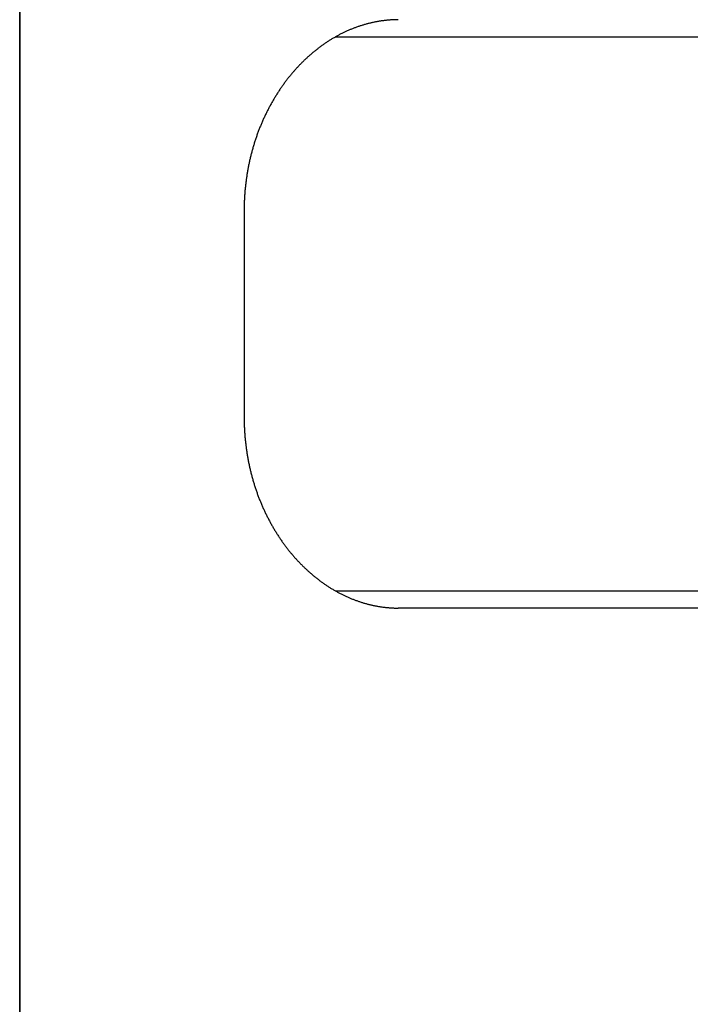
# Model space of a CAD drawing. Extents: x 637 to 3230, y 885 to 2745.
# Tile 22 of 151: x 888 to 907, y 2148 to 2177. Entities that reach past the tile are written whole.
import ezdxf

# ---------------------------------------------------------------- set-up
doc = ezdxf.new("R2010")
doc.units = 0
doc.layers.add('KF_GRAVIS_15_RIGHT', color=7, linetype='CONTINUOUS')

# ---------------------------------------------------------------- blocks, each defined once
blk = doc.blocks.new('KF_GRAVIS_15_RIGHT')
at = {"layer": 'KF_GRAVIS_15_RIGHT'}
for p, q in [((58.7454, -656), (58.7454, -9)), ((58.7454, -9), (58.7454, -656)), ((84.4545, -77), (67.8686, -77)), ((65.2336, -82), (65.2336, -88)), ((67.8686, -93), (84.4545, -93)), ((85.8573, -93.5), (69.6896, -93.5))]:
    blk.add_line(p, q, dxfattribs=at)
for points in [[(69.6896, -76.5, 0), (69.6695, -76.5001, 0), (69.6493, -76.5003, 0), (69.6291, -76.5006, 0), (69.6088, -76.501, 0), (69.5885, -76.5016, 0), (69.5682, -76.5023, 0), (69.5478, -76.5031, 0), (69.5275, -76.5041, 0), (69.507, -76.5051, 0), (69.4866, -76.5064, 0), (69.4661, -76.5077, 0), (69.4456, -76.5091, 0), (69.425, -76.5107, 0), (69.4045, -76.5125, 0), (69.3839, -76.5143, 0), (69.3632, -76.5163, 0), (69.3426, -76.5184, 0), (69.3219, -76.5206, 0), (69.3012, -76.523, 0), (69.2805, -76.5254, 0), (69.2598, -76.5281, 0), (69.239, -76.5308, 0), (69.2182, -76.5337, 0), (69.1975, -76.5367, 0), (69.1766, -76.5398, 0), (69.1558, -76.5431, 0), (69.135, -76.5464, 0), (69.1141, -76.5499, 0), (69.0932, -76.5536, 0), (69.0724, -76.5574, 0), (69.0515, -76.5613, 0), (69.0306, -76.5653, 0), (69.0096, -76.5694, 0), (68.9887, -76.5737, 0), (68.9678, -76.5781, 0), (68.9469, -76.5827, 0), (68.9259, -76.5873, 0), (68.905, -76.5921, 0), (68.884, -76.5971, 0), (68.8631, -76.6021, 0), (68.8421, -76.6073, 0), (68.8211, -76.6126, 0), (68.8002, -76.6181, 0), (68.7792, -76.6237, 0), (68.7583, -76.6294, 0), (68.7373, -76.6352, 0), (68.7164, -76.6412, 0), (68.6954, -76.6473, 0), (68.6745, -76.6535, 0), (68.6535, -76.6599, 0), (68.6326, -76.6663, 0), (68.6117, -76.673, 0), (68.5908, -76.6797, 0), (68.5699, -76.6866, 0), (68.549, -76.6936, 0), (68.5281, -76.7007, 0), (68.5073, -76.708, 0), (68.4864, -76.7154, 0), (68.4656, -76.7229, 0), (68.4448, -76.7306, 0), (68.424, -76.7384, 0), (68.4032, -76.7463, 0), (68.3824, -76.7543, 0), (68.3617, -76.7625, 0), (68.3409, -76.7708, 0), (68.3202, -76.7793, 0), (68.2995, -76.7878, 0), (68.2789, -76.7965, 0), (68.2582, -76.8054, 0), (68.2376, -76.8144, 0), (68.217, -76.8235, 0), (68.1965, -76.8327, 0), (68.176, -76.842, 0), (68.1555, -76.8515, 0), (68.135, -76.8612, 0), (68.1145, -76.8709, 0), (68.0941, -76.8808, 0), (68.0738, -76.8908, 0), (68.0534, -76.901, 0), (68.0331, -76.9113, 0), (68.0128, -76.9217, 0), (67.9926, -76.9322, 0), (67.9724, -76.9429, 0), (67.9522, -76.9537, 0), (67.9321, -76.9646, 0), (67.912, -76.9757, 0), (67.892, -76.9869, 0), (67.872, -76.9982, 0), (67.852, -77.0097, 0), (67.8321, -77.0212, 0), (67.8122, -77.0329, 0), (67.7924, -77.0447, 0), (67.7726, -77.0567, 0), (67.7529, -77.0687, 0), (67.7332, -77.0809, 0), (67.7135, -77.0932, 0), (67.6939, -77.1056, 0), (67.6744, -77.1182, 0), (67.6549, -77.1308, 0), (67.6354, -77.1436, 0), (67.616, -77.1565, 0), (67.5966, -77.1695, 0), (67.5773, -77.1826, 0), (67.5581, -77.1958, 0), (67.5389, -77.2092, 0), (67.5197, -77.2226, 0), (67.5007, -77.2362, 0), (67.4816, -77.2499, 0), (67.4626, -77.2636, 0), (67.4437, -77.2775, 0), (67.4248, -77.2915, 0), (67.406, -77.3056, 0), (67.3873, -77.3198, 0), (67.3686, -77.3342, 0), (67.35, -77.3486, 0), (67.3314, -77.3631, 0), (67.3129, -77.3777, 0), (67.2944, -77.3924, 0), (67.276, -77.4073, 0), (67.2577, -77.4222, 0), (67.2395, -77.4372, 0), (67.2213, -77.4523, 0), (67.2032, -77.4675, 0), (67.1851, -77.4829, 0), (67.1671, -77.4983, 0), (67.1492, -77.5138, 0), (67.1313, -77.5294, 0), (67.1135, -77.5451, 0), (67.0958, -77.5608, 0), (67.0782, -77.5767, 0), (67.0606, -77.5927, 0), (67.0431, -77.6087, 0), (67.0257, -77.6249, 0), (67.0083, -77.6411, 0), (66.991, -77.6574, 0), (66.9738, -77.6738, 0), (66.9567, -77.6903, 0), (66.9396, -77.7069, 0), (66.9227, -77.7236, 0), (66.9058, -77.7403, 0), (66.8889, -77.7571, 0), (66.8722, -77.774, 0), (66.8555, -77.791, 0), (66.839, -77.8081, 0), (66.8225, -77.8252, 0), (66.806, -77.8424, 0), (66.7897, -77.8597, 0), (66.7735, -77.8771, 0), (66.7573, -77.8945, 0), (66.7412, -77.9121, 0), (66.7252, -77.9297, 0), (66.7093, -77.9473, 0), (66.6935, -77.9651, 0), (66.6778, -77.9829, 0), (66.6621, -78.0008, 0), (66.6466, -78.0187, 0), (66.6311, -78.0367, 0), (66.6157, -78.0548, 0), (66.6004, -78.073, 0), (66.5852, -78.0912, 0), (66.5701, -78.1095, 0), (66.5551, -78.1279, 0), (66.5401, -78.1464, 0), (66.5252, -78.165, 0), (66.5103, -78.1838, 0), (66.4954, -78.2026, 0), (66.4806, -78.2216, 0), (66.4659, -78.2408, 0), (66.4512, -78.26, 0), (66.4365, -78.2794, 0), (66.4219, -78.2988, 0), (66.4074, -78.3184, 0), (66.3929, -78.3382, 0), (66.3785, -78.358, 0), (66.3641, -78.3779, 0), (66.3497, -78.398, 0), (66.3355, -78.4182, 0), (66.3212, -78.4385, 0), (66.3071, -78.4589, 0), (66.293, -78.4794, 0), (66.2789, -78.5, 0), (66.2649, -78.5208, 0), (66.251, -78.5416, 0), (66.2372, -78.5626, 0), (66.2234, -78.5836, 0), (66.2096, -78.6048, 0), (66.196, -78.6261, 0), (66.1824, -78.6475, 0), (66.1688, -78.669, 0), (66.1554, -78.6906, 0), (66.142, -78.7123, 0), (66.1286, -78.734, 0), (66.1154, -78.7559, 0), (66.1022, -78.7779, 0), (66.0891, -78.8, 0), (66.076, -78.8222, 0), (66.063, -78.8445, 0), (66.0501, -78.8669, 0), (66.0373, -78.8894, 0), (66.0246, -78.912, 0), (66.0119, -78.9346, 0), (65.9993, -78.9574, 0), (65.9868, -78.9803, 0), (65.9744, -79.0032, 0), (65.962, -79.0263, 0), (65.9497, -79.0494, 0), (65.9376, -79.0726, 0), (65.9254, -79.0959, 0), (65.9134, -79.1193, 0), (65.9015, -79.1428, 0), (65.8896, -79.1664, 0), (65.8779, -79.19, 0), (65.8662, -79.2138, 0), (65.8546, -79.2376, 0), (65.8431, -79.2615, 0), (65.8317, -79.2855, 0), (65.8204, -79.3096, 0), (65.8091, -79.3337, 0), (65.798, -79.358, 0), (65.787, -79.3823, 0), (65.776, -79.4066, 0), (65.7652, -79.4311, 0), (65.7544, -79.4556, 0), (65.7438, -79.4803, 0), (65.7332, -79.5049, 0), (65.7227, -79.5297, 0), (65.7124, -79.5545, 0), (65.7021, -79.5794, 0), (65.6919, -79.6044, 0), (65.6819, -79.6295, 0), (65.6719, -79.6546, 0), (65.6621, -79.6798, 0), (65.6523, -79.705, 0), (65.6427, -79.7303, 0), (65.6332, -79.7557, 0), (65.6237, -79.7812, 0), (65.6144, -79.8067, 0), (65.6052, -79.8322, 0), (65.5961, -79.8579, 0), (65.5871, -79.8836, 0), (65.5782, -79.9093, 0), (65.5695, -79.9352, 0), (65.5608, -79.961, 0), (65.5523, -79.987, 0), (65.5439, -80.013, 0), (65.5355, -80.039, 0), (65.5273, -80.0651, 0), (65.5192, -80.0913, 0), (65.5113, -80.1175, 0), (65.5034, -80.1437, 0), (65.4957, -80.17, 0), (65.488, -80.1964, 0), (65.4805, -80.2228, 0), (65.4731, -80.2492, 0), (65.4658, -80.2757, 0), (65.4586, -80.3022, 0), (65.4515, -80.3288, 0), (65.4445, -80.3553, 0), (65.4377, -80.382, 0), (65.431, -80.4087, 0), (65.4243, -80.4354, 0), (65.4178, -80.4621, 0), (65.4114, -80.4889, 0), (65.4051, -80.5157, 0), (65.399, -80.5425, 0), (65.3929, -80.5694, 0), (65.387, -80.5963, 0), (65.3811, -80.6232, 0), (65.3754, -80.6501, 0), (65.3698, -80.6771, 0), (65.3643, -80.7041, 0), (65.3589, -80.7311, 0), (65.3536, -80.7581, 0), (65.3485, -80.7852, 0), (65.3434, -80.8122, 0), (65.3385, -80.8393, 0), (65.3337, -80.8664, 0), (65.329, -80.8935, 0), (65.3244, -80.9206, 0), (65.3199, -80.9478, 0), (65.3155, -80.9749, 0), (65.3113, -81.002, 0), (65.3071, -81.0292, 0), (65.3031, -81.0564, 0), (65.2992, -81.0835, 0), (65.2954, -81.1107, 0), (65.2917, -81.1378, 0), (65.2881, -81.165, 0), (65.2847, -81.1922, 0), (65.2813, -81.2193, 0), (65.2781, -81.2465, 0), (65.275, -81.2736, 0), (65.272, -81.3008, 0), (65.2691, -81.3279, 0), (65.2663, -81.355, 0), (65.2636, -81.3822, 0), (65.2611, -81.4093, 0), (65.2586, -81.4364, 0), (65.2563, -81.4634, 0), (65.2541, -81.4905, 0), (65.252, -81.5176, 0), (65.25, -81.5446, 0), (65.2481, -81.5716, 0), (65.2464, -81.5986, 0), (65.2447, -81.6255, 0), (65.2432, -81.6525, 0), (65.2418, -81.6794, 0), (65.2404, -81.7063, 0), (65.2393, -81.7332, 0), (65.2382, -81.76, 0), (65.2372, -81.7868, 0), (65.2364, -81.8136, 0), (65.2356, -81.8403, 0), (65.235, -81.867, 0), (65.2345, -81.8937, 0), (65.2341, -81.9203, 0), (65.2338, -81.9469, 0), (65.2336, -81.9735, 0), (65.2336, -82, 0)], [(65.2336, -88, 0), (65.2336, -88.0265, 0), (65.2338, -88.0531, 0), (65.2341, -88.0797, 0), (65.2345, -88.1063, 0), (65.235, -88.133, 0), (65.2356, -88.1597, 0), (65.2364, -88.1865, 0), (65.2372, -88.2132, 0), (65.2382, -88.24, 0), (65.2393, -88.2669, 0), (65.2404, -88.2938, 0), (65.2418, -88.3207, 0), (65.2432, -88.3476, 0), (65.2447, -88.3745, 0), (65.2464, -88.4015, 0), (65.2481, -88.4285, 0), (65.25, -88.4555, 0), (65.252, -88.4826, 0), (65.2541, -88.5096, 0), (65.2563, -88.5367, 0), (65.2586, -88.5638, 0), (65.2611, -88.5909, 0), (65.2636, -88.618, 0), (65.2663, -88.6452, 0), (65.2691, -88.6723, 0), (65.272, -88.6995, 0), (65.275, -88.7266, 0), (65.2781, -88.7538, 0), (65.2814, -88.781, 0), (65.2847, -88.8082, 0), (65.2882, -88.8354, 0), (65.2917, -88.8625, 0), (65.2954, -88.8897, 0), (65.2992, -88.9169, 0), (65.3032, -88.9441, 0), (65.3072, -88.9713, 0), (65.3113, -88.9984, 0), (65.3156, -89.0256, 0), (65.32, -89.0528, 0), (65.3245, -89.0799, 0), (65.329, -89.1071, 0), (65.3338, -89.1342, 0), (65.3386, -89.1613, 0), (65.3435, -89.1884, 0), (65.3486, -89.2155, 0), (65.3537, -89.2426, 0), (65.359, -89.2696, 0), (65.3644, -89.2966, 0), (65.3699, -89.3237, 0), (65.3755, -89.3506, 0), (65.3813, -89.3776, 0), (65.3871, -89.4046, 0), (65.3931, -89.4315, 0), (65.3991, -89.4584, 0), (65.4053, -89.4852, 0), (65.4116, -89.512, 0), (65.418, -89.5388, 0), (65.4245, -89.5656, 0), (65.4312, -89.5923, 0), (65.4379, -89.619, 0), (65.4448, -89.6457, 0), (65.4517, -89.6723, 0), (65.4588, -89.6989, 0), (65.466, -89.7254, 0), (65.4733, -89.7519, 0), (65.4808, -89.7784, 0), (65.4883, -89.8048, 0), (65.496, -89.8312, 0), (65.5037, -89.8575, 0), (65.5116, -89.8838, 0), (65.5196, -89.91, 0), (65.5277, -89.9361, 0), (65.5359, -89.9623, 0), (65.5442, -89.9883, 0), (65.5527, -90.0143, 0), (65.5612, -90.0403, 0), (65.5699, -90.0662, 0), (65.5787, -90.092, 0), (65.5876, -90.1178, 0), (65.5966, -90.1435, 0), (65.6057, -90.1691, 0), (65.6149, -90.1947, 0), (65.6243, -90.2203, 0), (65.6337, -90.2457, 0), (65.6433, -90.2711, 0), (65.6529, -90.2964, 0), (65.6627, -90.3217, 0), (65.6725, -90.3469, 0), (65.6825, -90.372, 0), (65.6926, -90.3971, 0), (65.7028, -90.4221, 0), (65.713, -90.447, 0), (65.7234, -90.4718, 0), (65.7339, -90.4966, 0), (65.7445, -90.5213, 0), (65.7551, -90.5459, 0), (65.7659, -90.5704, 0), (65.7767, -90.5949, 0), (65.7877, -90.6193, 0), (65.7988, -90.6436, 0), (65.8099, -90.6678, 0), (65.8211, -90.692, 0), (65.8325, -90.7161, 0), (65.8439, -90.74, 0), (65.8554, -90.7639, 0), (65.867, -90.7878, 0), (65.8787, -90.8115, 0), (65.8904, -90.8352, 0), (65.9023, -90.8587, 0), (65.9142, -90.8822, 0), (65.9262, -90.9056, 0), (65.9384, -90.9289, 0), (65.9505, -90.9521, 0), (65.9628, -90.9753, 0), (65.9752, -90.9983, 0), (65.9876, -91.0212, 0), (66.0001, -91.0441, 0), (66.0127, -91.0668, 0), (66.0254, -91.0895, 0), (66.0381, -91.1121, 0), (66.0509, -91.1345, 0), (66.0638, -91.1569, 0), (66.0768, -91.1792, 0), (66.0898, -91.2014, 0), (66.1029, -91.2234, 0), (66.1161, -91.2454, 0), (66.1294, -91.2673, 0), (66.1427, -91.2891, 0), (66.1561, -91.3107, 0), (66.1696, -91.3323, 0), (66.1831, -91.3538, 0), (66.1967, -91.3751, 0), (66.2103, -91.3964, 0), (66.224, -91.4175, 0), (66.2378, -91.4386, 0), (66.2517, -91.4595, 0), (66.2656, -91.4803, 0), (66.2795, -91.501, 0), (66.2936, -91.5216, 0), (66.3076, -91.5421, 0), (66.3218, -91.5625, 0), (66.336, -91.5827, 0), (66.3502, -91.6028, 0), (66.3646, -91.6229, 0), (66.3789, -91.6428, 0), (66.3933, -91.6626, 0), (66.4078, -91.6822, 0), (66.4223, -91.7018, 0), (66.4369, -91.7212, 0), (66.4515, -91.7405, 0), (66.4662, -91.7597, 0), (66.4809, -91.7788, 0), (66.4957, -91.7977, 0), (66.5105, -91.8166, 0), (66.5254, -91.8352, 0), (66.5403, -91.8538, 0), (66.5552, -91.8723, 0), (66.5703, -91.8907, 0), (66.5854, -91.909, 0), (66.6007, -91.9272, 0), (66.616, -91.9454, 0), (66.6314, -91.9636, 0), (66.6469, -91.9816, 0), (66.6625, -91.9996, 0), (66.6782, -92.0175, 0), (66.694, -92.0354, 0), (66.7098, -92.0531, 0), (66.7258, -92.0708, 0), (66.7418, -92.0885, 0), (66.7579, -92.106, 0), (66.7741, -92.1235, 0), (66.7904, -92.1409, 0), (66.8067, -92.1582, 0), (66.8232, -92.1754, 0), (66.8397, -92.1926, 0), (66.8563, -92.2097, 0), (66.873, -92.2267, 0), (66.8898, -92.2436, 0), (66.9066, -92.2605, 0), (66.9235, -92.2772, 0), (66.9405, -92.2939, 0), (66.9576, -92.3105, 0), (66.9748, -92.327, 0), (66.992, -92.3434, 0), (67.0093, -92.3597, 0), (67.0267, -92.376, 0), (67.0441, -92.3921, 0), (67.0616, -92.4082, 0), (67.0792, -92.4242, 0), (67.0969, -92.44, 0), (67.1146, -92.4558, 0), (67.1324, -92.4715, 0), (67.1503, -92.4871, 0), (67.1682, -92.5026, 0), (67.1862, -92.5181, 0), (67.2043, -92.5334, 0), (67.2224, -92.5486, 0), (67.2406, -92.5637, 0), (67.2589, -92.5787, 0), (67.2772, -92.5937, 0), (67.2956, -92.6085, 0), (67.3141, -92.6232, 0), (67.3326, -92.6378, 0), (67.3511, -92.6524, 0), (67.3698, -92.6668, 0), (67.3885, -92.6811, 0), (67.4072, -92.6953, 0), (67.426, -92.7094, 0), (67.4449, -92.7234, 0), (67.4638, -92.7373, 0), (67.4828, -92.751, 0), (67.5019, -92.7647, 0), (67.5209, -92.7783, 0), (67.5401, -92.7917, 0), (67.5593, -92.805, 0), (67.5785, -92.8183, 0), (67.5978, -92.8314, 0), (67.6172, -92.8443, 0), (67.6366, -92.8572, 0), (67.656, -92.87, 0), (67.6755, -92.8826, 0), (67.6951, -92.8952, 0), (67.7147, -92.9076, 0), (67.7343, -92.9198, 0), (67.754, -92.932, 0), (67.7738, -92.9441, 0), (67.7935, -92.956, 0), (67.8134, -92.9678, 0), (67.8332, -92.9795, 0), (67.8531, -92.991, 0), (67.8731, -93.0024, 0), (67.8931, -93.0137, 0), (67.9131, -93.0249, 0), (67.9332, -93.036, 0), (67.9533, -93.0469, 0), (67.9735, -93.0577, 0), (67.9937, -93.0683, 0), (68.0139, -93.0789, 0), (68.0341, -93.0893, 0), (68.0544, -93.0995, 0), (68.0748, -93.1097, 0), (68.0951, -93.1197, 0), (68.1155, -93.1295, 0), (68.136, -93.1393, 0), (68.1564, -93.1489, 0), (68.1769, -93.1584, 0), (68.1974, -93.1677, 0), (68.218, -93.1769, 0), (68.2385, -93.186, 0), (68.2591, -93.195, 0), (68.2797, -93.2038, 0), (68.3004, -93.2125, 0), (68.3211, -93.221, 0), (68.3418, -93.2295, 0), (68.3625, -93.2378, 0), (68.3832, -93.2459, 0), (68.4039, -93.254, 0), (68.4247, -93.2619, 0), (68.4455, -93.2697, 0), (68.4663, -93.2773, 0), (68.4871, -93.2848, 0), (68.508, -93.2922, 0), (68.5288, -93.2995, 0), (68.5497, -93.3066, 0), (68.5705, -93.3136, 0), (68.5914, -93.3205, 0), (68.6123, -93.3272, 0), (68.6332, -93.3338, 0), (68.6541, -93.3403, 0), (68.675, -93.3466, 0), (68.696, -93.3529, 0), (68.7169, -93.3589, 0), (68.7378, -93.3649, 0), (68.7588, -93.3707, 0), (68.7797, -93.3764, 0), (68.8006, -93.382, 0), (68.8216, -93.3874, 0), (68.8425, -93.3928, 0), (68.8635, -93.3979, 0), (68.8844, -93.403, 0), (68.9053, -93.4079, 0), (68.9263, -93.4127, 0), (68.9472, -93.4174, 0), (68.9681, -93.4219, 0), (68.989, -93.4263, 0), (69.0099, -93.4306, 0), (69.0308, -93.4348, 0), (69.0517, -93.4388, 0), (69.0726, -93.4427, 0), (69.0935, -93.4464, 0), (69.1143, -93.4501, 0), (69.1352, -93.4536, 0), (69.156, -93.457, 0), (69.1768, -93.4602, 0), (69.1976, -93.4633, 0), (69.2184, -93.4663, 0), (69.2392, -93.4692, 0), (69.2599, -93.472, 0), (69.2806, -93.4746, 0), (69.3013, -93.477, 0), (69.322, -93.4794, 0), (69.3427, -93.4816, 0), (69.3633, -93.4837, 0), (69.3839, -93.4857, 0), (69.4045, -93.4875, 0), (69.4251, -93.4893, 0), (69.4456, -93.4909, 0), (69.4661, -93.4923, 0), (69.4866, -93.4937, 0), (69.5071, -93.4949, 0), (69.5275, -93.4959, 0), (69.5479, -93.4969, 0), (69.5682, -93.4977, 0), (69.5885, -93.4984, 0), (69.6088, -93.499, 0), (69.6291, -93.4994, 0), (69.6493, -93.4997, 0), (69.6695, -93.4999, 0), (69.6896, -93.5, 0)]]:
    blk.add_polyline3d(points, dxfattribs=at)

msp = doc.modelspace()

# ---------------------------------------------------------------- block references
at = {"layer": 'KF_GRAVIS_15_RIGHT'}
msp.add_blockref('KF_GRAVIS_15_RIGHT', (828.93, 2253.101), dxfattribs=at)

doc.saveas('drawing.dxf')
